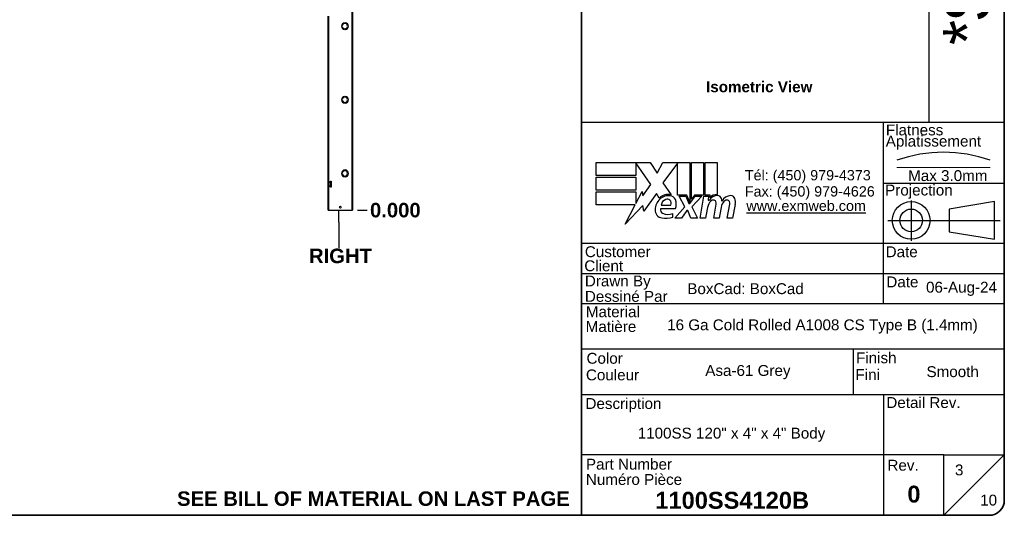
# Model space of a CAD drawing. Header units: inches. Extents: x 0 to 463, y -11 to 301.
# Tile 2 of 6: x 233 to 459, y 7 to 121. Entities that reach past the tile are written whole.
import ezdxf
from ezdxf.enums import TextEntityAlignment as Align

# ---------------------------------------------------------------- set-up
doc = ezdxf.new("R2010")
doc.units = ezdxf.units.IN
doc.header["$LTSCALE"] = 27.808625
doc.header["$MEASUREMENT"] = 0
doc.linetypes.add('CHAIN', pattern=[0.7087, 0.4724, -0.0591, 0.1181, -0.0591])
doc.linetypes.add('DASHED', pattern=[0.2067, 0.1654, -0.0413])
doc.layers.get('0').update_dxf_attribs({"lineweight": 25})
for name, color, linetype, lineweight in [('Centerline(ANSI)', 7, 'Continuous', 25), ('Dimensions(ANSI)', 7, 'Continuous', 25), ('Sketch Geometry(ANSI)', 7, 'Continuous', 25), ('Symbols(ANSI)', 7, 'Continuous', 25), ('Visible Edges(ANSI)', 7, 'Continuous', 25), ('Visible Tangent Edges(ANSI)', 7, 'Continuous', 25)]:
    doc.layers.add(name, color=color, linetype=linetype, lineweight=lineweight)
doc.styles.add('Current-ANSI', font='arial.ttf')
doc.styles.add('Dimension-ANSI', font='arialbd.ttf')
doc.styles.add('Text Style44', font='arialbd.ttf')
doc.styles.add('Text Style83', font='FRE3OF9X.TTF')
doc.dimstyles.new('INCH-ANSI', dxfattribs={"dimscale": 27.808625, "dimtxt": 0.12, "dimasz": 0.098425, "dimexe": 0.04, "dimexo": 0.04, "dimgap": 0.031496, "dimtad": 0, "dimtih": 1, "dimtoh": 1, "dimdec": 3, "dimrnd": 1e-08, "dimzin": 0, "dimdsep": 46, "dimtxsty": 'Dimension-ANSI', "dimcen": 0.09, "dimdle": 0.312, "dimclrd": 179, "dimclre": 179, "dimclrt": 7, "dimadec": 1, "dimazin": 0, "dimtfac": 1, "dimtdec": 3, "dimtofl": 0, "dimtmove": 0, "dimatfit": 3, "dimfxl": 1, "dimtolj": 1, "dimtzin": 4, "dimlwd": 25, "dimlwe": 25, "dimarcsym": 0})

# ---------------------------------------------------------------- blocks, each defined once
blk = doc.blocks.new('Title Blocks EXM - ANSI B')
for p, q in [((13.3719, 3.063), (13.3719, 3.17)), ((13.3719, 3.17), (13.8179, 3.17)), ((13.8239, 2.989), (13.7009, 3.1679)), ((13.7009, 3.1679), (13.7009, 3.063)), ((13.8179, 3.17), (13.8766, 3.0829)), ((13.8766, 3.0829), (13.9229, 3.17)), ((13.9229, 3.17), (14.1459, 3.17)), ((14.0459, 3.1658), (13.9239, 3.0025)), ((14.0459, 2.9005), (14.0459, 3.1658)), ((14.1459, 3.17), (14.1459, 2.8416)), ((14.1599, 3.17), (14.2589, 3.17)), ((14.1599, 2.866), (14.1599, 3.17)), ((14.2589, 3.17), (14.2589, 2.9005)), ((14.2729, 3.17), (14.3719, 3.17)), ((14.2729, 2.9005), (14.2729, 3.17)), ((14.3719, 3.17), (14.3719, 2.905)), ((13.7009, 3.063), (13.3719, 3.063)), ((13.3719, 3.049), (13.7009, 3.049)), ((13.3719, 2.942), (13.3719, 3.049)), ((13.7009, 3.049), (13.7009, 2.942)), ((13.7009, 2.942), (13.3719, 2.942)), ((13.7584, 2.8954), (13.8239, 2.989)), ((13.9239, 3.0025), (13.9929, 2.903)), ((13.3719, 2.82), (13.3719, 2.927)), ((13.3719, 2.927), (13.7009, 2.927)), ((13.7009, 2.831), (13.7519, 2.929)), ((13.7009, 2.927), (13.7009, 2.831)), ((13.7519, 2.929), (13.7584, 2.8954)), ((13.8699, 2.9145), (13.7651, 2.7677)), ((13.893, 2.876), (13.8699, 2.9145)), ((14.1209, 2.9005), (14.0459, 2.9005)), ((14.0589, 2.891), (14.1129, 2.891)), ((14.1049, 2.802), (14.0589, 2.891)), ((14.1129, 2.891), (14.1389, 2.8297)), ((14.1459, 2.8416), (14.1209, 2.9005)), ((14.1459, 2.8297), (14.1904, 2.891)), ((14.1849, 2.9005), (14.1599, 2.866)), ((14.2449, 2.891), (14.1639, 2.8026)), ((14.2589, 2.9005), (14.1849, 2.9005)), ((14.1904, 2.891), (14.2449, 2.891)), ((14.2319, 2.709), (14.264, 2.891)), ((14.264, 2.891), (14.3019, 2.891)), ((14.3139, 2.9005), (14.2729, 2.9005)), ((14.3019, 2.891), (14.2991, 2.859)), ((14.2991, 2.859), (14.3087, 2.859)), ((14.3121, 2.88), (14.3139, 2.9005)), ((13.6951, 2.82), (13.3719, 2.82)), ((13.6123, 2.661), (13.6951, 2.82)), ((13.7585, 2.815), (13.6123, 2.661)), ((13.7651, 2.7677), (13.7585, 2.815)), ((13.9049, 2.788), (14.0269, 2.788)), ((13.9099, 2.818), (13.9899, 2.818)), ((14.0229, 2.709), (14.1049, 2.802)), ((14.1219, 2.774), (14.0769, 2.709)), ((14.1299, 2.774), (14.1219, 2.774)), ((14.1549, 2.709), (14.1299, 2.774)), ((14.1389, 2.8297), (14.1459, 2.8297)), ((14.1639, 2.8026), (14.2089, 2.709)), ((14.2891, 2.784), (14.2759, 2.709)), ((14.3449, 2.709), (14.3651, 2.824)), ((14.4021, 2.784), (14.3889, 2.709)), ((14.4568, 2.709), (14.4771, 2.824)), ((14.523, 2.8232), (14.5008, 2.709)), ((14.0049, 2.718), (14.0049, 2.748)), ((14.0769, 2.709), (14.0229, 2.709)), ((14.2089, 2.709), (14.1549, 2.709)), ((14.2759, 2.709), (14.2319, 2.709)), ((14.3889, 2.709), (14.3449, 2.709)), ((14.5008, 2.709), (14.4568, 2.709))]:
    blk.add_line(p, q)
for centre, radius, start, end in [((13.9913, 2.772), 0.1327, 134.16843, 176.56465), ((13.9683, 2.7958), 0.11, 77.07905, 133.17854), ((13.9683, 2.7958), 0.0996, 80.40854, 134.16843), ((13.9654, 2.8111), 0.056, 109.37968, 172.99755), ((13.959, 2.8295), 0.0365, 51.16516, 109.37968), ((13.9619, 2.8332), 0.0318, 331.45471, 51.16516), ((13.9805, 2.8435), 0.0507, 23.84447, 85.08017), ((13.9409, 2.826), 0.094, 336.15553, 23.84447), ((14.3761, 2.8159), 0.08, 89.47765, 147.41137), ((14.3463, 2.8176), 0.042, 96.03001, 147.59924), ((14.3702, 2.825), 0.08, 88.79525, 136.5849), ((14.344, 2.8395), 0.02, 23.55712, 96.03001), ((14.3766, 2.8621), 0.0338, 16.9928, 89.47765), ((14.3171, 2.8439), 0.096, 3.6169, 16.9928), ((14.4864, 2.814), 0.0819, 89.6788, 153.95078), ((14.4583, 2.8176), 0.042, 96.10268, 147.60833), ((14.456, 2.8395), 0.02, 23.54875, 96.10268), ((14.4867, 2.8609), 0.035, 18.47479, 89.6788), ((14.4288, 2.8415), 0.096, 349, 18.47479), ((13.9245, 2.776), 0.0658, 176.56465, 261.56052), ((13.9355, 2.7789), 0.032, 163.52609, 244.67838), ((14.4417, 2.757), 0.155, 147.59924, 170), ((14.3248, 2.8311), 0.041, 350, 23.55712), ((14.5551, 2.7593), 0.155, 148.55841, 170.82565), ((14.4367, 2.8311), 0.041, 349.9922, 23.54875), ((13.9446, 2.9112), 0.2024, 261.56052, 287.33425), ((13.9656, 2.8424), 0.1023, 244.67838, 292.56091)]:
    blk.add_arc(centre, radius, start, end)
at = {"layer": 'Centerline(ANSI)', "linetype": 'DASHED', "lineweight": 18, "ltscale": 0.507983}
blk.add_line((15.8615, 3.1283), (16.6325, 3.1283), dxfattribs=at)
at = {"layer": 'Centerline(ANSI)', "linetype": 'CHAIN', "ltscale": 0.185148}
blk.add_line((15.979, 2.8548), (15.979, 2.5213), dxfattribs=at)
at = {"layer": 'Centerline(ANSI)', "linetype": 'CHAIN', "ltscale": 0.437897}
blk.add_line((15.7859, 2.691), (16.7169, 2.691), dxfattribs=at)
at = {"layer": 'Sketch Geometry(ANSI)'}
for p, q in [((13.25, 10.687), (16.625, 10.687)), ((13.5, 10.687), (13.5, 8.625)), ((15.375, 10.687), (15.375, 8.625)), ((16.125, 10.687), (16.125, 3.5)), ((16.75, 10.562), (16.75, 0.375)), ((13.25, 10.5), (16.75, 10.5)), ((13.25, 10.125), (16.75, 10.125)), ((13.25, 9.75), (16.75, 9.75)), ((16.75, 9.375), (13.25, 9.375)), ((13.25, 9), (16.75, 9)), ((16.75, 9), (16.75, 8.625)), ((13.25, 8.625), (16.75, 8.625)), ((16.75, 3.5), (13.25, 3.5)), ((15.75, 2), (15.75, 3.5)), ((15.75, 3), (16.75, 3)), ((16.6692, 2.847), (16.2942, 2.7845)), ((16.2942, 2.7845), (16.2942, 2.5975)), ((16.6692, 2.535), (16.6692, 2.847)), ((16.2942, 2.5975), (16.6692, 2.535)), ((16.75, 2.5), (13.25, 2.5)), ((16.75, 2.25), (13.25, 2.25)), ((16.75, 2), (13.25, 2)), ((13.25, 1.6292), (16.75, 1.6292)), ((15.4988, 1.6292), (15.4988, 1.25)), ((13.25, 1.25), (16.75, 1.25)), ((15.75, 1.25), (15.75, 0.75)), ((15.75, 0.75), (13.25, 0.75)), ((16.25, 0.75), (15.75, 0.75)), ((15.75, 0.75), (15.75, 0.25)), ((16.25, 0.25), (16.25, 0.75)), ((16.25, 0.75), (16.75, 0.75)), ((16.25, 0.25), (16.75, 0.75)), ((16.625, 0.25), (13.25, 0.25))]:
    blk.add_line(p, q, dxfattribs=at)
at = {"layer": 'Sketch Geometry(ANSI)', "linetype": 'Continuous', "lineweight": 35}
for p, q in [((13.25, 8.625), (13.25, 10.687)), ((13.25, 8.625), (13.25, 3.5)), ((13.25, 0.25), (13.25, 3.5))]:
    blk.add_line(p, q, dxfattribs=at)
at = {"layer": 'Sketch Geometry(ANSI)'}
for radius in [0.156, 0.0935]:
    blk.add_circle((15.979, 2.691), radius, dxfattribs=at)
for centre, radius, start, end in [((16.625, 10.562), 0.125, 0, 90), ((16.247, 2.1118), 1.1434, 70.29735, 109.70265), ((16.625, 0.375), 0.125, 270, 0)]:
    blk.add_arc(centre, radius, start, end, dxfattribs=at)
at = {"layer": 'Symbols(ANSI)', "color": 7, "char_height": 0.09, "style": 'Current-ANSI'}
for s, insert, width, attachment_point in [('No.', (13.3727, 10.5947), 0.250391, 5), ('Revisions', (14.4395, 10.5958), 1.873306, 5), ('Date', (15.7494, 10.5928), 0.751347, 5), ('By/Par', (16.4354, 10.5938), 0.622018, 5), ('Date', (15.7734, 2.1356), 0.265541, 7), ('BoxCad: BoxCad', (14.1257, 2.1251), 1.623619, 4), ('Rev.', (15.7827, 0.6181), 0.258544, 7)]:
    blk.add_mtext(s, dxfattribs=dict(at, insert=insert, width=width, attachment_point=attachment_point))
for s, insert, attachment_point in [('\\fArial|b1|i0;{\\H0.0900;Isometric View}', (14.2811, 3.8417), 1), ('Flatness', (15.7699, 3.3932), 7), ('Aplatissement', (15.7685, 3.2751), 7), ('Max 3.0mm', (15.9539, 3.0153), 7), ('Projection', (15.7637, 2.8698), 7), ('Customer', (13.2778, 2.3855), 7), ('Date', (15.7677, 2.385), 7), ('Client', (13.273, 2.269), 7), ('Drawn By', (13.2779, 2.1175), 7), ('Dessiné Par', (13.2779, 2.0156), 7), ('Material', (13.2861, 1.8886), 7), ('Matière', (13.2843, 1.7661), 7), ('Finish', (15.5226, 1.5076), 7), ('Color', (13.2914, 1.5033), 7), ('Couleur', (13.2867, 1.3658), 7), ('Fini', (15.5179, 1.37), 7), ('Description', (13.2829, 1.1031), 7), ('Detail Rev.', (15.7736, 1.137), 7), ('Part Number', (13.2867, 0.6271), 7), ('Numéro Pièce', (13.2862, 0.5004), 7)]:
    blk.add_mtext(s, dxfattribs=dict(at, insert=insert, attachment_point=attachment_point))
at = {"layer": 'Symbols(ANSI)', "color": 7, "insert": (14.6019, 3.1074), "char_height": 0.085, "attachment_point": 1, "line_spacing_factor": 0.944221, "style": 'Current-ANSI'}
blk.add_mtext('\\fArial|b0|i0;{\\H0.0850;Tél: (450) 979-4373\\PFax: (450) 979-4626}', dxfattribs=at)
at = {"layer": 'Symbols(ANSI)', "color": 5, "true_color": 0x0000ff, "insert": (14.6145, 2.8542), "char_height": 0.085, "attachment_point": 1, "style": 'Dimension-ANSI'}
blk.add_mtext('\\fArial|b0|i0;{\\H0.0850;\\Lwww.exmweb.com}', dxfattribs=at)
at = {"layer": 'Symbols(ANSI)', "color": 7, "style": 'Current-ANSI'}
for tag, p in [('REV1', (13.3753, 10.3127)), ('REV1DATE', (15.7496, 10.31)), ('REV1BY', (16.4371, 10.3133)), ('REV2', (13.3734, 9.9377)), ('REV2DATE', (15.7475, 9.9406)), ('REV2BY', (16.4372, 9.9385)), ('REV3', (13.3741, 9.563)), ('REV3DATE', (15.7516, 9.563)), ('REV3BY', (16.4372, 9.5635)), ('REV4', (13.3766, 9.1879)), ('REV4DATE', (15.7516, 9.1879)), ('REV4BY', (16.4411, 9.1885)), ('REV5', (13.3734, 8.8129)), ('REV5DATE', (15.7516, 8.8129)), ('REV5BY', (16.4379, 8.8113)), ('MFG_APPROVED_DATE', (16.3934, 2.3745)), ('DETAIL_REV', (16.2494, 0.9257))]:
    blk.add_attdef(tag, text='', height=0.09, dxfattribs=at).set_placement(p, align=Align.MIDDLE_CENTER)
for tag, p in [('REV1DESC', (13.5255, 10.3098)), ('REV2DESC', (13.5253, 9.9374)), ('REV3DESC', (13.528, 9.5635)), ('REV4DESC', (13.533, 9.1903)), ('REV5DESC', (13.5322, 8.8113)), ('COMPANY', (14.1202, 2.375))]:
    blk.add_attdef(tag, text='', height=0.09, dxfattribs=at).set_placement(p, align=Align.MIDDLE_LEFT)
at = {"layer": 'Symbols(ANSI)', "color": 7, "style": 'Text Style83'}
blk.add_attdef('BARCODE_001', (16.6422, 4.1418), '', height=0.4, rotation=90, dxfattribs=at)
at = {"layer": 'Symbols(ANSI)', "color": 7}
for tag, p, height, style in [('IDW_DATE_001', (16.1021, 2.093), 0.09, 'Current-ANSI'), ('MATERIEL_001', (13.9591, 1.7815), 0.09, 'Current-ANSI'), ('COLOR_001', (14.2747, 1.4037), 0.09, 'Current-ANSI'), ('FINISH_001', (16.106, 1.3941), 0.09, 'Current-ANSI'), ('IDW_DESC_001', (13.7154, 0.8851), 0.09, 'Current-ANSI'), ('Sheet_Number_001', (16.3416, 0.5807), 0.09, 'Current-ANSI'), ('IDW_REV_001', (15.9474, 0.3552), 0.14, 'Text Style44'), ('IDW_NAME_001', (13.8611, 0.3043), 0.14, 'Text Style44'), ('Number_of_sheets_001', (16.5505, 0.3309), 0.09, 'Current-ANSI')]:
    blk.add_attdef(tag, p, '', height=height, dxfattribs=dict(at, style=style))
blk = doc.blocks.new('*D12')
at = {"layer": 'Defpoints', "color": 0, "linetype": 'Continuous', "transparency": 16777216}
for p in [(309.45, 77.3), (309.45, 77.3), (312.79, 77.3)]:
    blk.add_point(p, dxfattribs=at)
at = {"layer": 'Dimensions(ANSI)', "color": 179, "linetype": 'Continuous', "lineweight": 25, "true_color": 0x262658, "transparency": 16777216}
blk.add_line((310.57, 77.3), (312.79, 77.3), dxfattribs=at)
at = {"layer": 'Dimensions(ANSI)', "color": 7, "linetype": 'Continuous', "lineweight": 25, "transparency": 16777216, "insert": (319.29, 77.3), "char_height": 3.337, "attachment_point": 5, "style": 'Dimension-ANSI'}
blk.add_mtext('\\A1;0.000', dxfattribs=at)
blk = doc.blocks.new('*D13')
at = {"layer": 'Defpoints', "color": 0, "linetype": 'Continuous', "transparency": 16777216}
for p in [(309.45, 246.76), (312.79, 246.76), (309.45, 77.3)]:
    blk.add_point(p, dxfattribs=at)
at = {"layer": 'Dimensions(ANSI)', "color": 179, "linetype": 'Continuous', "lineweight": 25, "true_color": 0x262658, "transparency": 16777216}
blk.add_line((310.57, 246.76), (312.79, 246.76), dxfattribs=at)
at = {"layer": 'Dimensions(ANSI)', "color": 7, "linetype": 'Continuous', "lineweight": 25, "transparency": 16777216, "insert": (321.79, 246.76), "char_height": 3.337, "attachment_point": 5, "style": 'Dimension-ANSI'}
blk.add_mtext('\\A1;120.000', dxfattribs=at)
blk = doc.blocks.new('Datum Identifier11')
at = {"layer": 'Symbols(ANSI)', "color": 7, "linetype": 'Continuous', "lineweight": 25}
for p, q in [((11.0147, 2.6812), (11.0147, 2.7797)), ((11.0147, 2.6812), (11.0147, 2.6483)), ((11.0147, 2.6483), (11.0147, 2.4643))]:
    blk.add_line(p, q, dxfattribs=at)
at = {"layer": 'Symbols(ANSI)', "color": 7, "insert": (10.7668, 2.3402), "char_height": 0.12, "attachment_point": 7, "style": 'Dimension-ANSI'}
blk.add_mtext('RIGHT', dxfattribs=at)
blk = doc.blocks.new('Borders 1_EXM - B (Inch)-1100SS4120B_merged.idw')
at = {"layer": 'Sketch Geometry(ANSI)', "linetype": 'Continuous', "lineweight": 35}
for p, q in [((16.5229, 0.3795), (16.5229, 10.5665)), ((0.3979, 0.2545), (16.3979, 0.2545))]:
    blk.add_line(p, q, dxfattribs=at)
blk.add_arc((16.3979, 0.3795), 0.125, 270, 0, dxfattribs=at)
at = {"layer": 'Symbols(ANSI)', "color": 7, "style": 'Current-ANSI'}
blk.add_attdef('FILENAME_AND_PATH_001', (6.1601, 10.7181), '', height=0.09, dxfattribs=at)

msp = doc.modelspace()

# ---------------------------------------------------------------- linework, layer by layer
at = {"layer": 'Visible Edges(ANSI)'}
for p, q in [((309.4538, 246.7574), (309.4538, 77.2986)), ((303.8052, 84.0211), (303.8052, 121.9432)), ((307.618, 120.4545), (307.618, 120.4543)), ((307.7592, 120.4543), (307.7592, 120.4545)), ((307.0735, 119.7198), (307.0734, 119.7198)), ((307.0734, 119.6068), (307.0735, 119.6068)), ((307.618, 118.8722), (307.618, 118.8721)), ((307.7592, 118.8721), (307.7592, 118.8722)), ((308.3038, 119.7198), (308.3037, 119.7198)), ((308.3037, 119.6068), (308.3038, 119.6068)), ((307.0735, 102.7739), (307.0734, 102.7739)), ((307.0734, 102.6609), (307.0735, 102.6609)), ((307.618, 103.5086), (307.618, 103.5084)), ((307.7592, 103.5084), (307.7592, 103.5086)), ((308.3038, 102.7739), (308.3037, 102.7739)), ((308.3037, 102.6609), (308.3038, 102.6609)), ((307.618, 101.9263), (307.618, 101.9262)), ((307.7592, 101.9262), (307.7592, 101.9263)), ((307.618, 86.5627), (307.618, 86.5626)), ((307.7592, 86.5626), (307.7592, 86.5627)), ((303.8899, 84.0211), (303.8052, 84.0211)), ((303.8052, 83.5509), (303.8052, 84.0211)), ((303.8828, 84.0211), (303.8828, 83.5509)), ((303.9266, 84.0211), (303.8899, 84.0211)), ((303.8899, 83.9343), (303.8899, 84.0211)), ((304.0029, 83.9343), (303.8899, 83.9343)), ((304.0029, 83.9343), (304.0029, 83.6377)), ((304.3489, 83.9569), (304.5254, 83.9569)), ((304.3489, 82.6436), (304.3489, 83.9569)), ((304.5254, 83.9569), (304.5254, 82.6436)), ((307.0735, 85.828), (307.0734, 85.828)), ((307.0734, 85.715), (307.0735, 85.715)), ((307.618, 84.9805), (307.618, 84.9803)), ((307.7592, 84.9803), (307.7592, 84.9805)), ((308.3038, 85.828), (308.3037, 85.828)), ((308.3037, 85.715), (308.3038, 85.715)), ((303.8052, 83.0496), (303.8052, 83.5509)), ((303.8052, 83.5509), (303.8899, 83.5509)), ((303.8052, 82.5793), (303.8052, 83.0496)), ((303.8899, 83.0496), (303.8052, 83.0496)), ((303.8052, 77.2986), (303.8052, 82.5793)), ((303.8052, 82.5793), (303.8899, 82.5793)), ((303.8828, 83.0496), (303.8828, 82.5793)), ((304.0029, 83.6377), (303.8899, 83.6377)), ((303.8899, 83.5509), (303.8899, 83.6377)), ((303.9266, 83.5509), (303.8899, 83.5509)), ((303.9266, 83.0496), (303.8899, 83.0496)), ((303.8899, 82.9627), (303.8899, 83.0496)), ((304.0029, 82.9627), (303.8899, 82.9627)), ((304.0029, 82.6662), (303.8899, 82.6662)), ((303.8899, 82.5793), (303.8899, 82.6662)), ((303.9266, 82.5793), (303.8899, 82.5793)), ((304.0029, 82.9627), (304.0029, 82.6662)), ((304.5254, 82.6436), (304.3489, 82.6436)), ((303.8052, 77.2986), (303.9266, 77.2986)), ((303.9266, 77.2986), (309.3324, 77.2986)), ((309.3324, 77.2986), (309.4538, 77.2986))]:
    msp.add_line(p, q, dxfattribs=at)
msp.add_circle((306.6295, 78.0046), 0.1984, dxfattribs=at)
for centre, radius, start, end in [((307.6886, 119.6633), 0.7943, 95.099689, 264.900311), ((307.6886, 119.6633), 0.7942, 95.100598, 264.899402), ((307.6886, 119.6633), 0.6178, 5.245797, 174.754203), ((307.6886, 119.6633), 0.6177, 5.247, 174.753), ((307.6886, 119.6633), 0.7943, 275.099689, 84.900311), ((307.6886, 119.6633), 0.7942, 275.100598, 84.899402), ((307.6886, 119.6633), 0.6178, 185.245797, 354.754203), ((307.6886, 119.6633), 0.6177, 185.247, 354.753), ((307.6886, 102.7174), 0.7943, 95.099689, 264.900311), ((307.6886, 102.7174), 0.7942, 95.100598, 264.899402), ((307.6886, 102.7174), 0.6178, 5.245797, 174.754203), ((307.6886, 102.7174), 0.6178, 185.245797, 354.754203), ((307.6886, 102.7174), 0.6177, 5.247, 174.753), ((307.6886, 102.7174), 0.6177, 185.247, 354.753), ((307.6886, 102.7174), 0.7943, 275.099689, 84.900311), ((307.6886, 102.7174), 0.7942, 275.100598, 84.899402), ((307.6886, 85.7715), 0.7943, 95.099689, 264.900311), ((307.6886, 85.7715), 0.7942, 95.100598, 264.899402), ((307.6886, 85.7715), 0.6178, 5.245797, 174.754203), ((307.6886, 85.7715), 0.6177, 5.247, 174.753), ((307.6886, 85.7715), 0.7943, 275.099689, 84.900311), ((307.6886, 85.7715), 0.7942, 275.100598, 84.899402), ((307.6886, 85.7715), 0.6178, 185.245797, 354.754203), ((307.6886, 85.7715), 0.6177, 185.247, 354.753)]:
    msp.add_arc(centre, radius, start, end, dxfattribs=at)
at = {"layer": 'Visible Tangent Edges(ANSI)'}
for p, q in [((309.3324, 77.2986), (309.3324, 246.7574)), ((303.9266, 121.9432), (303.9266, 84.0211)), ((303.9266, 83.9343), (303.9266, 83.6377)), ((303.9266, 83.5509), (303.9266, 83.0496)), ((303.9266, 82.9627), (303.9266, 82.6662)), ((303.9266, 82.5793), (303.9266, 77.2986))]:
    msp.add_line(p, q, dxfattribs=at)

# ---------------------------------------------------------------- block references
at = {"xscale": 27.80862484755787, "yscale": 27.80862484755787, "zscale": 27.80862484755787}
msp.add_blockref('Borders 1_EXM - B (Inch)-1100SS4120B_merged.idw', (0, 0), dxfattribs=at)
msp.add_blockref('Title Blocks EXM - ANSI B', (-6.3165, 0.1263), dxfattribs=at).add_auto_attribs({'COLOR_001': 'Asa-61 Grey', 'IDW_DATE_001': '06-Aug-24', 'IDW_REV_001': '0', 'Sheet_Number_001': '3', 'Number_of_sheets_001': '10', 'IDW_DESC_001': '1100SS 120" x 4" x 4" Body', 'IDW_NAME_001': '1100SS4120B', 'BARCODE_001': '*$H1100SS4120B$J*', 'FINISH_001': 'Smooth', 'MATERIEL_001': '16 Ga Cold Rolled A1008 CS Type B (1.4mm)'})
at = {"layer": 'Symbols(ANSI)', "xscale": 27.80862484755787, "yscale": 27.80862484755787, "zscale": 27.80862484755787}
msp.add_blockref('Datum Identifier11', (0, 0), dxfattribs=at)

# ---------------------------------------------------------------- texts
at = {"layer": 'Symbols(ANSI)', "color": 7, "insert": (314.2446, 10.888), "char_height": 3.337035, "width": 90.410253, "attachment_point": 5, "style": 'Dimension-ANSI'}
msp.add_mtext('\\fArial|b1|i0;SEE BILL OF MATERIAL ON LAST PAGE', dxfattribs=at)

# ---------------------------------------------------------------- dimensions: what is measured, and where the dimension line sits
at = {"layer": 'Dimensions(ANSI)', "color": 179, "linetype": 'Continuous', "lineweight": 25, "true_color": 0x262658}
for feature_location, offset, origin, picture, middle in [((309.4538, 246.7574), (3.337, 0), (309.4538, 77.2986), '*D13', (321.793, 246.7574)), ((309.4538014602, 77.2985622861), (3.3370349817, 0), (309.4538014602, 77.2985622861), '*D12', (319.2868485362, 77.2985622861))]:
    dim = msp.add_ordinate_dim(feature_location=feature_location, offset=offset, dtype=0, origin=origin, dimstyle='INCH-ANSI', override={"dimgap": 0.031496, "dimtad": 0, "dimdec": 3, "dimlfac": 0.708137, "dimtol": 0, "dimlim": 0, "dimtp": 0, "dimtm": 0, "dimtdec": 3}, dxfattribs=at)
    dim.commit()
    dim.dimension.update_dxf_attribs({"geometry": picture, "text_midpoint": middle})

doc.saveas('drawing.dxf')
